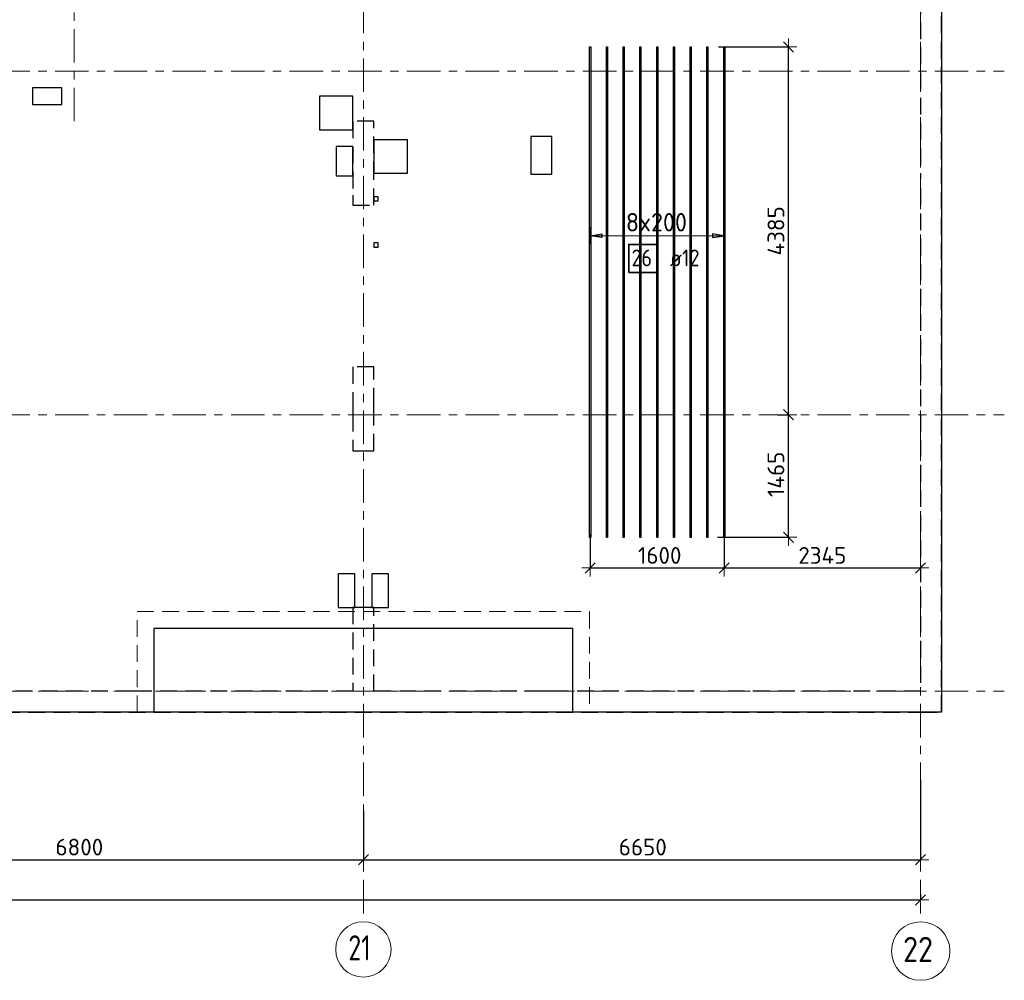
# Model space of a CAD drawing. Header units: metres. Extents: x -38 to 100, y -15 to 19.
# Tile 14 of 41: x 51 to 63, y -3 to 8. Entities that reach past the tile are written whole.
import ezdxf

# ---------------------------------------------------------------- set-up
doc = ezdxf.new("R2010")
doc.units = ezdxf.units.M
doc.header["$PDMODE"] = 65
for name, pattern in [('______11', [0.5, 0.4, -0.05, 0, -0.05]), ('______2', [0.27, 0.2, -0.07]), ('______5', [1.1, 0.8, -0.1, 0.1, -0.1])]:
    doc.linetypes.add(name, pattern=pattern)
for name, color, linetype, lineweight in [('XR$2$Осевая линия (1)', 7, '______5', 13), ('XR$2$Размерная линия (1)', 7, 'Continuous', 13), ('XR$3$Перекрытие (1)', 7, 'Continuous', 35), ('XR$3$Перекрытие (2)', 7, 'Continuous', 35), ('XR$3$Размерная линия (1)', 7, 'Continuous', 13), ('XR$5$Стена (1)', 7, 'Continuous', 35)]:
    doc.layers.add(name, color=color, linetype=linetype, lineweight=lineweight)
doc.layers.add('XR$3$Арм.стержн.Доп. Арм ниж.зоны У', color=7, linetype='Continuous', lineweight=35, true_color=0x1cff1c)
doc.styles.add('ISOCPEUR', font='txt')
doc.dimstyles.new('DIMSTYLE_3', dxfattribs={"dimtxt": 0.2, "dimasz": 0.2, "dimexe": 0, "dimexo": 0, "dimgap": 0.1, "dimtad": 2, "dimdec": 0, "dimlfac": 1000, "dimrnd": 5, "dimzin": 12, "dimdsep": 46, "dimtxsty": 'ISOCPEUR', "dimblk1": 'ALL_ML_STRICH', "dimblk2": 'ALL_ML_STRICH', "dimsah": 1, "dimcen": 0, "dimclrd": 7, "dimclre": 256, "dimclrt": 7, "dimadec": 0, "dimazin": 0, "dimtfac": 1, "dimtdec": 0, "dimtix": 1, "dimtmove": 2, "dimatfit": 3, "dimfxl": 0, "dimtzin": 0, "dimlwd": 0, "dimlwe": -3, "dimarcsym": 0})

# ---------------------------------------------------------------- blocks, each defined once
blk = doc.blocks.new('ALL_ML_STRICH')
at = {"color": 0, "linetype": 'ByBlock', "lineweight": -2}
for p, q in [((-1, 0), (0.5, 0)), ((-0.3, -0.3), (0.3, 0.3)), ((0, -0.5), (0, 0.5))]:
    blk.add_line(p, q, dxfattribs=at)
blk = doc.blocks.new('*D16')
at = {"layer": 'DEFPOINTS', "color": 7, "linetype": 'Continuous', "lineweight": 13, "transparency": 33554687}
for p in [(54.95, -1.403), (48.15, -1.606), (48.15, -2.009)]:
    blk.add_point(p, dxfattribs=at)
at = {"layer": 'XR$2$Размерная линия (1)', "color": 9, "linetype": 'Continuous', "lineweight": -2, "true_color": 0xc7c7c7, "transparency": 33554687}
for p, q in [((54.95, -1.423), (54.95, -2.009)), ((48.15, -1.626), (48.15, -2.009))]:
    blk.add_line(p, q, dxfattribs=at)
at = {"layer": 'XR$2$Размерная линия (1)', "color": 7, "linetype": 'Continuous', "lineweight": -2, "transparency": 33554687}
blk.add_line((48.15, -2.009), (54.95, -2.009), dxfattribs=at)
at = {"layer": 'XR$2$Размерная линия (1)', "color": 7, "linetype": 'Continuous', "lineweight": 13, "transparency": 33554687, "xscale": 0.2, "yscale": 0.2, "zscale": 0.2, "rotation": 180}
blk.add_blockref('ALL_ML_STRICH', (48.15, -2.009), dxfattribs=at)
at = {"layer": 'XR$2$Размерная линия (1)', "color": 7, "linetype": 'Continuous', "lineweight": 13, "transparency": 33554687, "xscale": 0.2, "yscale": 0.2, "zscale": 0.2}
blk.add_blockref('ALL_ML_STRICH', (54.95, -2.009), dxfattribs=at)
at = {"layer": 'XR$2$Размерная линия (1)', "color": 7, "linetype": 'Continuous', "lineweight": 13, "transparency": 33554687, "insert": (51.56, -1.859), "char_height": 0.2, "width": 0.8, "attachment_point": 5, "style": 'ISOCPEUR'}
blk.add_mtext('\\A1;{6800}', dxfattribs=at)
blk = doc.blocks.new('*D17')
at = {"layer": 'DEFPOINTS', "color": 7, "linetype": 'Continuous', "lineweight": 13, "transparency": 33554687}
for p in [(61.6, -1.033), (54.95, -1.403), (54.95, -2.009)]:
    blk.add_point(p, dxfattribs=at)
at = {"layer": 'XR$2$Размерная линия (1)', "color": 9, "linetype": 'Continuous', "lineweight": -2, "true_color": 0xc7c7c7, "transparency": 33554687}
for p, q in [((61.6, -1.053), (61.6, -2.009)), ((54.95, -1.423), (54.95, -2.009))]:
    blk.add_line(p, q, dxfattribs=at)
at = {"layer": 'XR$2$Размерная линия (1)', "color": 7, "linetype": 'Continuous', "lineweight": -2, "transparency": 33554687}
blk.add_line((54.95, -2.009), (61.6, -2.009), dxfattribs=at)
at = {"layer": 'XR$2$Размерная линия (1)', "color": 7, "linetype": 'Continuous', "lineweight": 13, "transparency": 33554687, "xscale": 0.2, "yscale": 0.2, "zscale": 0.2, "rotation": 180}
blk.add_blockref('ALL_ML_STRICH', (54.95, -2.009), dxfattribs=at)
at = {"layer": 'XR$2$Размерная линия (1)', "color": 7, "linetype": 'Continuous', "lineweight": 13, "transparency": 33554687, "xscale": 0.2, "yscale": 0.2, "zscale": 0.2}
blk.add_blockref('ALL_ML_STRICH', (61.6, -2.009), dxfattribs=at)
at = {"layer": 'XR$2$Размерная линия (1)', "color": 7, "linetype": 'Continuous', "lineweight": 13, "transparency": 33554687, "insert": (58.285, -1.859), "char_height": 0.2, "width": 0.8, "attachment_point": 5, "style": 'ISOCPEUR'}
blk.add_mtext('\\A1;{6650}', dxfattribs=at)
blk = doc.blocks.new('*D18')
at = {"layer": 'DEFPOINTS', "color": 7, "linetype": 'Continuous', "lineweight": 13, "transparency": 33554687}
for p in [(0.5, -2.363), (61.6, -2.4), (0.5, -2.49)]:
    blk.add_point(p, dxfattribs=at)
at = {"layer": 'XR$2$Размерная линия (1)', "color": 9, "linetype": 'Continuous', "lineweight": -2, "true_color": 0xc7c7c7, "transparency": 33554687}
for p, q in [((0.5, -2.383), (0.5, -2.49)), ((61.6, -2.42), (61.6, -2.49))]:
    blk.add_line(p, q, dxfattribs=at)
at = {"layer": 'XR$2$Размерная линия (1)', "color": 7, "linetype": 'Continuous', "lineweight": -2, "transparency": 33554687}
blk.add_line((0.5, -2.49), (61.6, -2.49), dxfattribs=at)
at = {"layer": 'XR$2$Размерная линия (1)', "color": 7, "linetype": 'Continuous', "lineweight": 13, "transparency": 33554687, "xscale": 0.2, "yscale": 0.2, "zscale": 0.2, "rotation": 180}
blk.add_blockref('ALL_ML_STRICH', (0.5, -2.49), dxfattribs=at)
at = {"layer": 'XR$2$Размерная линия (1)', "color": 7, "linetype": 'Continuous', "lineweight": 13, "transparency": 33554687, "xscale": 0.2, "yscale": 0.2, "zscale": 0.2}
blk.add_blockref('ALL_ML_STRICH', (61.6, -2.49), dxfattribs=at)
at = {"layer": 'XR$2$Размерная линия (1)', "color": 7, "linetype": 'Continuous', "lineweight": 13, "transparency": 33554687, "insert": (31.1, -2.34), "char_height": 0.2, "width": 1, "attachment_point": 5, "style": 'ISOCPEUR'}
blk.add_mtext('\\A1;{61100}', dxfattribs=at)
blk = doc.blocks.new('*D39')
at = {"layer": 'DEFPOINTS', "color": 7, "linetype": 'Continuous', "lineweight": 13, "transparency": 33554687}
for p in [(57.657, 1.894), (59.257, 1.959), (57.657, 1.471)]:
    blk.add_point(p, dxfattribs=at)
at = {"layer": 'XR$3$Размерная линия (1)', "color": 9, "linetype": 'Continuous', "lineweight": -2, "true_color": 0xc7c7c7, "transparency": 33554687}
for p, q in [((59.257, 1.939), (59.257, 1.471)), ((57.657, 1.874), (57.657, 1.471))]:
    blk.add_line(p, q, dxfattribs=at)
at = {"layer": 'XR$3$Размерная линия (1)', "color": 7, "linetype": 'Continuous', "lineweight": -2, "transparency": 33554687}
blk.add_line((57.657, 1.471), (59.257, 1.471), dxfattribs=at)
at = {"layer": 'XR$3$Размерная линия (1)', "color": 7, "linetype": 'Continuous', "lineweight": 13, "transparency": 33554687, "xscale": 0.2, "yscale": 0.2, "zscale": 0.2, "rotation": 180}
blk.add_blockref('ALL_ML_STRICH', (57.657, 1.471), dxfattribs=at)
at = {"layer": 'XR$3$Размерная линия (1)', "color": 7, "linetype": 'Continuous', "lineweight": 13, "transparency": 33554687, "xscale": 0.2, "yscale": 0.2, "zscale": 0.2}
blk.add_blockref('ALL_ML_STRICH', (59.257, 1.471), dxfattribs=at)
at = {"layer": 'XR$3$Размерная линия (1)', "color": 7, "linetype": 'Continuous', "lineweight": 13, "transparency": 33554687, "insert": (58.487, 1.621), "char_height": 0.2, "width": 0.8, "attachment_point": 5, "style": 'ISOCPEUR'}
blk.add_mtext('\\A1;{1600}', dxfattribs=at)
blk = doc.blocks.new('*D40')
at = {"layer": 'DEFPOINTS', "color": 7, "linetype": 'Continuous', "lineweight": 13, "transparency": 33554687}
for p in [(59.257, 1.959), (59.257, 1.471), (61.6, 1.505)]:
    blk.add_point(p, dxfattribs=at)
at = {"layer": 'XR$3$Размерная линия (1)', "color": 9, "linetype": 'Continuous', "lineweight": -2, "true_color": 0xc7c7c7, "transparency": 33554687}
for p, q in [((59.257, 1.939), (59.257, 1.471)), ((61.6, 1.485), (61.6, 1.471))]:
    blk.add_line(p, q, dxfattribs=at)
at = {"layer": 'XR$3$Размерная линия (1)', "color": 7, "linetype": 'Continuous', "lineweight": -2, "transparency": 33554687}
blk.add_line((59.257, 1.471), (61.6, 1.471), dxfattribs=at)
at = {"layer": 'XR$3$Размерная линия (1)', "color": 7, "linetype": 'Continuous', "lineweight": 13, "transparency": 33554687, "xscale": 0.2, "yscale": 0.2, "zscale": 0.2, "rotation": 180}
blk.add_blockref('ALL_ML_STRICH', (59.257, 1.471), dxfattribs=at)
at = {"layer": 'XR$3$Размерная линия (1)', "color": 7, "linetype": 'Continuous', "lineweight": 13, "transparency": 33554687, "xscale": 0.2, "yscale": 0.2, "zscale": 0.2}
blk.add_blockref('ALL_ML_STRICH', (61.6, 1.471), dxfattribs=at)
at = {"layer": 'XR$3$Размерная линия (1)', "color": 7, "linetype": 'Continuous', "lineweight": 13, "transparency": 33554687, "insert": (60.428, 1.621), "char_height": 0.2, "width": 0.8, "attachment_point": 5, "style": 'ISOCPEUR'}
blk.add_mtext('\\A1;{2345}', dxfattribs=at)
blk = doc.blocks.new('*D41')
at = {"layer": 'DEFPOINTS', "color": 7, "linetype": 'Continuous', "lineweight": 13, "transparency": 33554687}
for p in [(59.872, 3.3), (59.156, 1.837), (60.024, 1.837)]:
    blk.add_point(p, dxfattribs=at)
at = {"layer": 'XR$3$Размерная линия (1)', "color": 9, "linetype": 'Continuous', "lineweight": -2, "true_color": 0xc7c7c7, "transparency": 33554687}
for p, q in [((59.892, 3.3), (60.024, 3.3)), ((59.176, 1.837), (60.024, 1.837))]:
    blk.add_line(p, q, dxfattribs=at)
at = {"layer": 'XR$3$Размерная линия (1)', "color": 7, "linetype": 'Continuous', "lineweight": -2, "transparency": 33554687}
blk.add_line((60.024, 1.837), (60.024, 3.3), dxfattribs=at)
at = {"layer": 'XR$3$Размерная линия (1)', "color": 7, "linetype": 'Continuous', "lineweight": 13, "transparency": 33554687, "xscale": 0.2, "yscale": 0.2, "zscale": 0.2}
for p, rotation in [((60.024, 3.3), 90), ((60.024, 1.837), 270)]:
    blk.add_blockref('ALL_ML_STRICH', p, dxfattribs=dict(at, rotation=rotation))
at = {"layer": 'XR$3$Размерная линия (1)', "color": 7, "linetype": 'Continuous', "lineweight": 13, "transparency": 33554687, "insert": (59.874, 2.588), "char_height": 0.2, "width": 0.8, "attachment_point": 5, "rotation": 90, "style": 'ISOCPEUR'}
blk.add_mtext('\\A1;{1465}', dxfattribs=at)
blk = doc.blocks.new('*D42')
at = {"layer": 'DEFPOINTS', "color": 7, "linetype": 'Continuous', "lineweight": 13, "transparency": 33554687}
for p in [(59.167, 7.687), (59.872, 3.3), (60.024, 3.3)]:
    blk.add_point(p, dxfattribs=at)
at = {"layer": 'XR$3$Размерная линия (1)', "color": 9, "linetype": 'Continuous', "lineweight": -2, "true_color": 0xc7c7c7, "transparency": 33554687}
for p, q in [((59.187, 7.687), (60.024, 7.687)), ((59.892, 3.3), (60.024, 3.3))]:
    blk.add_line(p, q, dxfattribs=at)
at = {"layer": 'XR$3$Размерная линия (1)', "color": 7, "linetype": 'Continuous', "lineweight": -2, "transparency": 33554687}
blk.add_line((60.024, 3.3), (60.024, 7.687), dxfattribs=at)
at = {"layer": 'XR$3$Размерная линия (1)', "color": 7, "linetype": 'Continuous', "lineweight": 13, "transparency": 33554687, "xscale": 0.2, "yscale": 0.2, "zscale": 0.2}
for p, rotation in [((60.024, 7.687), 90), ((60.024, 3.3), 270)]:
    blk.add_blockref('ALL_ML_STRICH', p, dxfattribs=dict(at, rotation=rotation))
at = {"layer": 'XR$3$Размерная линия (1)', "color": 7, "linetype": 'Continuous', "lineweight": 13, "transparency": 33554687, "insert": (59.874, 5.493), "char_height": 0.2, "width": 0.8, "attachment_point": 5, "rotation": 90, "style": 'ISOCPEUR'}
blk.add_mtext('\\A1;{4385}', dxfattribs=at)

msp = doc.modelspace()

# ---------------------------------------------------------------- linework, layer by layer
at = {"layer": 'XR$2$Осевая линия (1)', "color": 253, "linetype": '______11', "lineweight": 13, "true_color": 0xa0a0a0, "transparency": 33554687}
for p, q in [((51.5, 6.8), (51.5, 18.35)), ((61.6, -2.65), (61.6, 18.35)), ((54.95, -2.65), (54.95, 8.98)), ((-2.63, 7.4), (62.6, 7.4)), ((-2.63, 3.3), (62.6, 3.3)), ((-2.63, 0), (62.6, 0))]:
    msp.add_line(p, q, dxfattribs=at)
at = {"layer": 'XR$2$Осевая линия (1)', "color": 7, "linetype": 'Continuous', "lineweight": 13, "transparency": 33554687}
for centre, radius in [((54.9504, -3.0799), 0.3304), ((61.6018, -3.0988), 0.3493)]:
    msp.add_circle(centre, radius, dxfattribs=at)
at = {"layer": 'XR$3$Арм.стержн.Доп. Арм ниж.зоны У', "color": 253, "linetype": 'Continuous', "lineweight": -3, "true_color": 0xa0a0a0, "transparency": 33554687}
for p, q in [((57.6569, 5.4357), (57.6569, 5.5357)), ((59.2569, 5.4357), (59.2569, 5.5357)), ((57.6569, 5.4357), (57.6569, 5.3357)), ((59.2569, 5.4357), (59.2569, 5.3357))]:
    msp.add_line(p, q, dxfattribs=at)
at = {"layer": 'XR$3$Арм.стержн.Доп. Арм ниж.зоны У', "color": 7, "linetype": 'Continuous', "lineweight": 25, "transparency": 33554687}
for p, q in [((57.6569, 5.4357), (57.7969, 5.4557)), ((57.7969, 5.4157), (57.6569, 5.4357)), ((57.7969, 5.4557), (57.7969, 5.4157)), ((59.2569, 5.4357), (59.1169, 5.4557)), ((59.1169, 5.4557), (59.1169, 5.4157)), ((59.1169, 5.4157), (59.2569, 5.4357))]:
    msp.add_line(p, q, dxfattribs=at)
at = {"layer": 'XR$3$Арм.стержн.Доп. Арм ниж.зоны У', "color": 7, "linetype": 'Continuous', "lineweight": 13, "transparency": 33554687}
for p, q in [((57.6569, 5.4357), (57.6569, 5.4357)), ((59.2569, 5.4357), (59.2569, 5.4357))]:
    msp.add_line(p, q, dxfattribs=at)
at = {"layer": 'XR$3$Арм.стержн.Доп. Арм ниж.зоны У', "color": 34, "linetype": 'Continuous', "lineweight": 25, "transparency": 33554687}
for points in [[(57.6509, 1.8367), (57.6509, 7.6867), (57.6629, 7.6867), (57.6629, 1.8367), (57.6509, 1.8367)], [(57.8509, 1.8367), (57.8509, 7.6867), (57.8629, 7.6867), (57.8629, 1.8367), (57.8509, 1.8367)], [(58.0509, 1.8367), (58.0509, 7.6867), (58.0629, 7.6867), (58.0629, 1.8367), (58.0509, 1.8367)], [(58.2509, 1.8367), (58.2509, 7.6867), (58.2629, 7.6867), (58.2629, 1.8367), (58.2509, 1.8367)], [(58.4509, 1.8367), (58.4509, 7.6867), (58.4629, 7.6867), (58.4629, 1.8367), (58.4509, 1.8367)], [(58.6509, 1.8367), (58.6509, 7.6867), (58.6629, 7.6867), (58.6629, 1.8367), (58.6509, 1.8367)], [(58.8509, 1.8367), (58.8509, 7.6867), (58.8629, 7.6867), (58.8629, 1.8367), (58.8509, 1.8367)], [(59.0509, 1.8367), (59.0509, 7.6867), (59.0629, 7.6867), (59.0629, 1.8367), (59.0509, 1.8367)], [(59.2509, 1.8367), (59.2509, 7.6867), (59.2629, 7.6867), (59.2629, 1.8367), (59.2509, 1.8367)]]:
    msp.add_lwpolyline(points, dxfattribs=at)
at = {"layer": 'XR$3$Арм.стержн.Доп. Арм ниж.зоны У', "color": 7, "linetype": 'Continuous', "lineweight": 13, "transparency": 33554687}
msp.add_lwpolyline([(57.6569, 5.4357), (57.9339, 5.4357), (57.9339, 5.4357), (59.2569, 5.4357)], dxfattribs=at)
at = {"layer": 'XR$3$Арм.стержн.Доп. Арм ниж.зоны У', "color": 7, "linetype": 'Continuous', "lineweight": 35, "transparency": 33554687}
msp.add_lwpolyline([(58.1169, 4.9973), (58.4636, 4.9973), (58.4636, 5.3306), (58.1169, 5.3306), (58.1169, 4.9973)], dxfattribs=at)
at = {"layer": 'XR$3$Перекрытие (1)', "color": 7, "linetype": 'Continuous', "lineweight": 25, "transparency": 33554687}
for p, q in [((61.85, 16.65), (61.85, -0.25)), ((51, 7.2), (51, 7)), ((51.35, 7.2), (51, 7.2)), ((51.35, 7), (51.35, 7.2)), ((54.425, 7.1), (54.425, 6.7)), ((54.825, 7.1), (54.425, 7.1)), ((54.825, 6.7), (54.825, 7.1)), ((51, 7), (51.35, 7)), ((54.425, 6.7), (54.825, 6.7)), ((56.95, 6.62), (56.95, 6.17)), ((57.2, 6.62), (56.95, 6.62)), ((57.2, 6.17), (57.2, 6.62)), ((54.625, 6.5), (54.625, 6.15)), ((54.825, 6.5), (54.625, 6.5)), ((54.825, 6.15), (54.825, 6.5)), ((55.075, 6.58), (55.075, 6.18)), ((55.475, 6.58), (55.075, 6.58)), ((55.475, 6.18), (55.475, 6.58)), ((54.625, 6.15), (54.825, 6.15)), ((55.075, 6.18), (55.475, 6.18)), ((56.95, 6.17), (57.2, 6.17)), ((55.075, 5.9), (55.075, 5.85)), ((55.125, 5.9), (55.075, 5.9)), ((55.125, 5.85), (55.125, 5.9)), ((55.075, 5.85), (55.125, 5.85)), ((55.075, 5.35), (55.075, 5.3)), ((55.125, 5.35), (55.075, 5.35)), ((55.075, 5.3), (55.125, 5.3)), ((55.125, 5.3), (55.125, 5.35)), ((54.65, 1.4), (54.65, 1)), ((54.85, 1.4), (54.65, 1.4)), ((54.85, 1), (54.85, 1.4)), ((55.05, 1.4), (55.05, 1)), ((55.25, 1.4), (55.05, 1.4)), ((55.25, 1), (55.25, 1.4)), ((54.65, 1), (54.85, 1)), ((55.05, 1), (55.25, 1)), ((52.45, 0.75), (52.45, -0.25)), ((57.45, 0.75), (52.45, 0.75)), ((57.45, -0.25), (57.45, 0.75)), ((52.45, -0.25), (48.025, -0.25)), ((61.85, -0.25), (57.45, -0.25))]:
    msp.add_line(p, q, dxfattribs=at)
at = {"layer": 'XR$3$Перекрытие (2)', "color": 7, "linetype": '______2', "lineweight": 18, "transparency": 33554687}
for p, q in [((52.25, -0.25), (52.25, 0.95)), ((52.25, 0.95), (57.65, 0.95)), ((57.65, 0.95), (57.65, -0.25))]:
    msp.add_line(p, q, dxfattribs=at)
at = {"layer": 'XR$3$Перекрытие (2)', "color": 7, "linetype": 'Continuous', "lineweight": 25, "transparency": 33554687}
msp.add_line((57.45, -0.25), (52.45, -0.25), dxfattribs=at)
at = {"layer": 'XR$5$Стена (1)', "color": 253, "linetype": '______2', "lineweight": -3, "true_color": 0xa0a0a0, "transparency": 33554687}
for p, q in [((61.85, -0.25), (61.85, 16.4)), ((61.6, 8.88), (61.6, 6.12)), ((55.075, 6.8), (54.825, 6.8)), ((54.825, 6.8), (54.825, 5.92)), ((55.075, 6.12), (55.075, 6.8)), ((55.075, 5.8), (55.075, 6.12)), ((61.6, 6), (61.6, 0)), ((54.825, 5.92), (54.825, 5.8)), ((54.825, 5.8), (55.075, 5.8)), ((54.825, 3.87), (54.825, 3.42)), ((55.075, 3.87), (54.825, 3.87)), ((55.075, 3.42), (55.075, 3.87)), ((54.825, 3.42), (54.825, 3.3)), ((55.075, 3.3), (55.075, 3.42)), ((54.825, 3.3), (54.825, 2.87)), ((55.075, 2.87), (55.075, 3.3)), ((54.825, 2.87), (54.995, 2.87)), ((54.995, 2.87), (55.075, 2.87)), ((54.995, 1), (54.825, 1)), ((54.825, 1), (54.825, 0)), ((55.075, 1), (54.995, 1)), ((55.075, 0), (55.075, 1)), ((52.1998, 0), (50.17, 0)), ((52.3198, 0), (52.1998, 0)), ((54.825, 0), (52.3198, 0)), ((57.08, 0), (55.075, 0)), ((57.2, 0), (57.08, 0)), ((61.6, 0), (57.2, 0)), ((48.25, -0.25), (61.6, -0.25)), ((61.6, -0.25), (61.85, -0.25))]:
    msp.add_line(p, q, dxfattribs=at)

# ---------------------------------------------------------------- texts
at = {"layer": 'XR$2$Осевая линия (1)', "color": 7, "linetype": 'Continuous', "lineweight": 13, "transparency": 33554687, "char_height": 0.3, "attachment_point": 7, "style": 'ISOCPEUR'}
for s, insert, width in [('\\W0.75;21', (54.7704, -3.2104), 0.472281), ('\\W0.87;22', (61.3918, -3.2293), 0.550812)]:
    msp.add_mtext(s, dxfattribs=dict(at, insert=insert, width=width))
at = {"layer": 'XR$3$Арм.стержн.Доп. Арм ниж.зоны У', "color": 7, "linetype": 'Continuous', "lineweight": 13, "transparency": 33554687, "insert": (58.0829, 5.4857), "char_height": 0.22, "width": 0.873359, "attachment_point": 7, "style": 'ISOCPEUR'}
msp.add_mtext('\\W0.95;8x200', dxfattribs=at)
at = {"layer": 'XR$3$Арм.стержн.Доп. Арм ниж.зоны У', "color": 7, "linetype": 'Continuous', "lineweight": 25, "transparency": 33554687, "char_height": 0.2, "attachment_point": 7, "style": 'ISOCPEUR'}
for s, insert, width in [('\\W0.87;26', (58.1503, 5.0706), 0.367208), ('\\W0.89; ø12 ', (58.4969, 5.0706), 0.749105)]:
    msp.add_mtext(s, dxfattribs=dict(at, insert=insert, width=width))

# ---------------------------------------------------------------- dimensions: what is measured, and where the dimension line sits
at = {"layer": 'XR$2$Размерная линия (1)', "color": 7, "linetype": 'Continuous', "lineweight": 13, "transparency": 33554687}
for base, p1, p2, picture, middle in [((61.6, -2.009), (54.95, -1.4227), (61.6, -1.053), '*D17', (58.285, -1.859)), ((54.95, -2.009), (48.15, -1.6259), (54.95, -1.4227), '*D16', (51.56, -1.859)), ((61.6, -2.4901), (0.5, -2.3833), (61.6, -2.4201), '*D18', (31.1, -2.3401))]:
    dim = msp.add_linear_dim(base=base, p1=p1, p2=p2, dimstyle='DIMSTYLE_3', override={"dimpost": '<>', "dimclrd": 7, "dimclre": 9, "dimclrt": 7, "dimlwd": 0, "dimlwe": 65533}, dxfattribs=at)
    dim.commit()
    dim.dimension.update_dxf_attribs({"geometry": picture, "text_midpoint": middle, "dimtype": 160})
at = {"layer": 'XR$3$Размерная линия (1)', "color": 7, "linetype": 'Continuous', "lineweight": 13, "transparency": 33554687}
for base, p1, p2, picture, middle in [((60.0244, 7.6867), (59.8919, 3.3), (59.1873, 7.6867), '*D42', (59.8744, 5.4933)), ((60.0244, 3.3), (59.1758, 1.8367), (59.8919, 3.3), '*D41', (59.8744, 2.5883))]:
    dim = msp.add_linear_dim(base=base, p1=p1, p2=p2, angle=90, dimstyle='DIMSTYLE_3', override={"dimpost": '<>', "dimclrd": 7, "dimclre": 9, "dimclrt": 7, "dimlwd": 0, "dimlwe": 65533}, dxfattribs=at)
    dim.commit()
    dim.dimension.update_dxf_attribs({"geometry": picture, "text_midpoint": middle, "dimtype": 160})
for base, p1, p2, picture, middle in [((59.2569, 1.4712), (57.6569, 1.8735), (59.2569, 1.9394), '*D39', (58.4869, 1.6212)), ((61.6, 1.4712), (59.2569, 1.9394), (61.6, 1.4846), '*D40', (60.4285, 1.6212))]:
    dim = msp.add_linear_dim(base=base, p1=p1, p2=p2, dimstyle='DIMSTYLE_3', override={"dimpost": '<>', "dimclrd": 7, "dimclre": 9, "dimclrt": 7, "dimlwd": 0, "dimlwe": 65533}, dxfattribs=at)
    dim.commit()
    dim.dimension.update_dxf_attribs({"geometry": picture, "text_midpoint": middle, "dimtype": 160})

doc.saveas('drawing.dxf')
